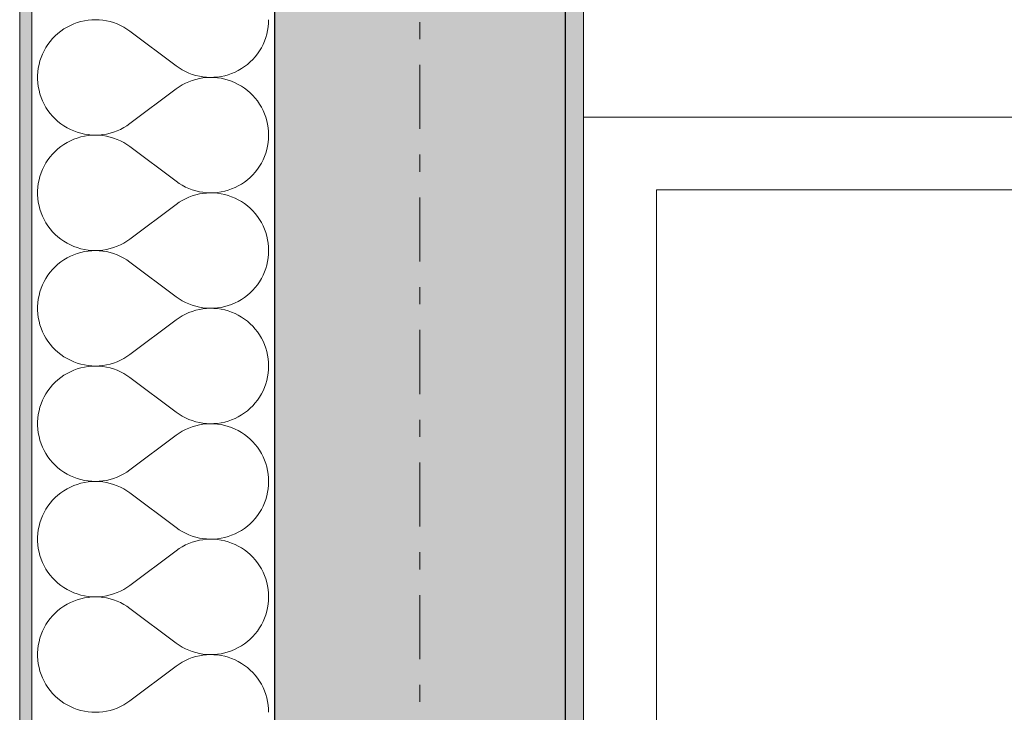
# Model space of a CAD drawing. Extents: x 100 to 2982, y 37 to 2050.
# Tile 12 of 135: x 620 to 701, y 765 to 822. Entities that reach past the tile are written whole.
import ezdxf
from ezdxf.xclip import XClip

# ---------------------------------------------------------------- set-up
doc = ezdxf.new("R2010")
doc.units = 0
doc.header["$MEASUREMENT"] = 0
doc.header["$XCLIPFRAME"] = 0
doc.linetypes.add('Przerywana podwójnie', pattern=[54.680554, 26.458333, -10.583333, 7.055556, -10.583333])
for name, color, linetype in [('320-W Umeblowanie', 7, 'Continuous'), ('410-K Osie', 7, 'Continuous'), ('420-K Ściany', 7, 'Continuous'), ('820-G Rysunki Obrazki', 7, 'Continuous')]:
    doc.layers.add(name, color=color, linetype=linetype)
pattern_1 = [(0, (-18316.349, -206.5255), (0, 8.660254), [0, -5]), (0, (-18313.849, -202.195), (0, 8.660254), [0, -5])]

# ---------------------------------------------------------------- blocks, each defined once
blk = doc.blocks.new('*X17')
at = {"layer": '420-K Ściany', "color": 174, "linetype": 'Continuous', "lineweight": 5, "ltscale": 0.2}
for p, q in [((624.259, 821.7), (623.979, 821.577)), ((624.546, 821.805), (624.259, 821.7)), ((624.839, 821.892), (624.546, 821.805)), ((625.137, 821.959), (624.839, 821.892)), ((625.438, 822.008), (625.137, 821.959)), ((625.743, 822.037), (625.438, 822.008)), ((626.048, 822.046), (625.743, 822.037)), ((626.353, 822.036), (626.048, 822.046)), ((626.658, 822.006), (626.353, 822.036)), ((626.959, 821.956), (626.658, 822.006)), ((627.257, 821.888), (626.959, 821.956)), ((627.55, 821.8), (627.257, 821.888)), ((627.836, 821.694), (627.55, 821.8)), ((628.115, 821.57), (627.836, 821.694)), ((640.288, 821.445), (640.316, 821.745)), ((640.316, 821.745), (640.326, 822.046)), ((622.957, 820.913), (622.73, 820.708)), ((623.196, 821.103), (622.957, 820.913)), ((623.446, 821.278), (623.196, 821.103)), ((623.708, 821.436), (623.446, 821.278)), ((623.979, 821.577), (623.708, 821.436)), ((628.386, 821.428), (628.115, 821.57)), ((628.647, 821.269), (628.386, 821.428)), ((628.897, 821.094), (628.647, 821.269)), ((628.897, 821.094), (632.707, 818.236)), ((640.089, 820.565), (640.174, 820.854)), ((640.174, 820.854), (640.24, 821.148)), ((640.24, 821.148), (640.288, 821.445)), ((622.136, 820.011), (621.969, 819.755)), ((622.319, 820.256), (622.136, 820.011)), ((622.517, 820.488), (622.319, 820.256)), ((622.73, 820.708), (622.517, 820.488)), ((639.729, 819.737), (639.866, 820.005)), ((639.866, 820.005), (639.987, 820.281)), ((639.987, 820.281), (640.089, 820.565)), ((621.687, 819.213), (621.572, 818.93)), ((621.819, 819.489), (621.687, 819.213)), ((621.969, 819.755), (621.819, 819.489)), ((639.218, 818.993), (639.404, 819.23)), ((639.404, 819.23), (639.574, 819.479)), ((639.574, 819.479), (639.729, 819.737)), ((621.475, 818.64), (621.398, 818.345)), ((621.572, 818.93), (621.475, 818.64)), ((638.577, 818.358), (638.804, 818.556)), ((638.804, 818.556), (639.018, 818.768)), ((639.018, 818.768), (639.218, 818.993)), ((621.3, 817.742), (621.281, 817.437)), ((621.339, 818.045), (621.3, 817.742)), ((621.398, 818.345), (621.339, 818.045)), ((632.707, 818.236), (632.953, 818.063)), ((632.953, 818.063), (633.21, 817.906)), ((633.21, 817.906), (633.477, 817.766)), ((633.477, 817.766), (633.752, 817.642)), ((633.752, 817.642), (634.034, 817.537)), ((636.996, 817.504), (637.28, 817.604)), ((637.28, 817.604), (637.558, 817.722)), ((637.558, 817.722), (637.827, 817.856)), ((637.827, 817.856), (638.087, 818.008)), ((638.087, 818.008), (638.338, 818.175)), ((638.338, 818.175), (638.577, 818.358)), ((621.281, 817.437), (621.281, 817.131)), ((621.281, 817.131), (621.3, 816.826)), ((621.3, 816.826), (621.339, 816.523)), ((633.477, 816.802), (633.21, 816.662)), ((633.752, 816.926), (633.477, 816.802)), ((634.034, 817.031), (633.752, 816.926)), ((634.034, 817.537), (634.322, 817.449)), ((634.322, 817.119), (634.034, 817.031)), ((634.322, 817.449), (634.615, 817.38)), ((634.615, 817.188), (634.322, 817.119)), ((634.615, 817.38), (634.912, 817.329)), ((634.912, 817.239), (634.615, 817.188)), ((634.912, 817.329), (635.211, 817.297)), ((635.211, 817.271), (634.912, 817.239)), ((635.211, 817.297), (635.512, 817.284)), ((635.512, 817.284), (635.211, 817.271)), ((635.512, 817.284), (635.813, 817.291)), ((635.813, 817.277), (635.512, 817.284)), ((635.813, 817.291), (636.114, 817.316)), ((636.114, 817.252), (635.813, 817.277)), ((636.114, 817.316), (636.411, 817.36)), ((636.411, 817.208), (636.114, 817.252)), ((636.411, 817.36), (636.706, 817.423)), ((636.706, 817.145), (636.411, 817.208)), ((636.706, 817.423), (636.996, 817.504)), ((636.996, 817.064), (636.706, 817.145)), ((637.28, 816.964), (636.996, 817.064)), ((637.558, 816.847), (637.28, 816.964)), ((637.827, 816.712), (637.558, 816.847)), ((621.339, 816.523), (621.398, 816.223)), ((621.398, 816.223), (621.475, 815.928)), ((628.897, 813.474), (632.707, 816.332)), ((632.953, 816.505), (632.707, 816.332)), ((633.21, 816.662), (632.953, 816.505)), ((638.087, 816.56), (637.827, 816.712)), ((638.338, 816.393), (638.087, 816.56)), ((638.577, 816.21), (638.338, 816.393)), ((638.804, 816.012), (638.577, 816.21)), ((639.018, 815.8), (638.804, 816.012)), ((621.475, 815.928), (621.572, 815.638)), ((621.572, 815.638), (621.687, 815.355)), ((621.687, 815.355), (621.819, 815.079)), ((639.218, 815.575), (639.018, 815.8)), ((639.404, 815.338), (639.218, 815.575)), ((639.574, 815.089), (639.404, 815.338)), ((621.819, 815.079), (621.969, 814.813)), ((621.969, 814.813), (622.136, 814.557)), ((622.136, 814.557), (622.319, 814.312)), ((622.319, 814.312), (622.517, 814.08)), ((639.729, 814.831), (639.574, 815.089)), ((639.866, 814.563), (639.729, 814.831)), ((639.987, 814.287), (639.866, 814.563)), ((622.517, 814.08), (622.73, 813.86)), ((622.73, 813.86), (622.957, 813.655)), ((622.957, 813.655), (623.196, 813.465)), ((640.089, 814.003), (639.987, 814.287)), ((640.174, 813.714), (640.089, 814.003)), ((640.24, 813.42), (640.174, 813.714)), ((623.196, 813.465), (623.446, 813.29)), ((623.446, 813.29), (623.708, 813.132)), ((623.708, 813.132), (623.979, 812.991)), ((623.979, 812.991), (624.259, 812.868)), ((624.259, 812.868), (624.546, 812.763)), ((624.546, 812.763), (624.839, 812.676)), ((627.257, 812.68), (627.55, 812.768)), ((627.55, 812.768), (627.836, 812.874)), ((627.836, 812.874), (628.115, 812.998)), ((628.115, 812.998), (628.386, 813.14)), ((628.386, 813.14), (628.647, 813.299)), ((628.647, 813.299), (628.897, 813.474)), ((640.288, 813.123), (640.24, 813.42)), ((640.316, 812.823), (640.288, 813.123)), ((640.326, 812.522), (640.316, 812.823)), ((623.708, 811.912), (623.446, 811.754)), ((623.979, 812.053), (623.708, 811.912)), ((624.259, 812.176), (623.979, 812.053)), ((624.546, 812.282), (624.259, 812.176)), ((624.839, 812.368), (624.546, 812.282)), ((624.839, 812.676), (625.137, 812.609)), ((625.137, 812.436), (624.839, 812.368)), ((625.137, 812.609), (625.438, 812.56)), ((625.438, 812.484), (625.137, 812.436)), ((625.438, 812.56), (625.743, 812.531)), ((625.743, 812.513), (625.438, 812.484)), ((625.743, 812.531), (626.048, 812.522)), ((626.048, 812.522), (625.743, 812.513)), ((626.048, 812.522), (626.353, 812.532)), ((626.353, 812.512), (626.048, 812.522)), ((626.353, 812.532), (626.658, 812.562)), ((626.658, 812.482), (626.353, 812.512)), ((626.658, 812.562), (626.959, 812.612)), ((626.959, 812.433), (626.658, 812.482)), ((626.959, 812.612), (627.257, 812.68)), ((627.257, 812.364), (626.959, 812.433)), ((627.55, 812.276), (627.257, 812.364)), ((627.836, 812.17), (627.55, 812.276)), ((628.115, 812.046), (627.836, 812.17)), ((628.386, 811.904), (628.115, 812.046)), ((628.647, 811.745), (628.386, 811.904)), ((640.24, 811.624), (640.288, 811.921)), ((640.288, 811.921), (640.316, 812.221)), ((640.316, 812.221), (640.326, 812.522)), ((622.73, 811.184), (622.517, 810.964)), ((622.957, 811.389), (622.73, 811.184)), ((623.196, 811.579), (622.957, 811.389)), ((623.446, 811.754), (623.196, 811.579)), ((628.897, 811.57), (628.647, 811.745)), ((628.897, 811.57), (632.707, 808.713)), ((640.089, 811.041), (640.174, 811.33)), ((640.174, 811.33), (640.24, 811.624)), ((622.136, 810.487), (621.969, 810.231)), ((622.319, 810.732), (622.136, 810.487)), ((622.517, 810.964), (622.319, 810.732)), ((639.729, 810.214), (639.866, 810.482)), ((639.866, 810.482), (639.987, 810.758)), ((639.987, 810.758), (640.089, 811.041)), ((621.687, 809.69), (621.572, 809.406)), ((621.819, 809.965), (621.687, 809.69)), ((621.969, 810.231), (621.819, 809.965)), ((639.018, 809.244), (639.218, 809.469)), ((639.218, 809.469), (639.404, 809.706)), ((639.404, 809.706), (639.574, 809.955)), ((639.574, 809.955), (639.729, 810.214)), ((621.398, 808.821), (621.339, 808.521)), ((621.475, 809.117), (621.398, 808.821)), ((621.572, 809.406), (621.475, 809.117)), ((632.707, 808.713), (632.953, 808.54)), ((638.087, 808.484), (638.338, 808.652)), ((638.338, 808.652), (638.577, 808.835)), ((638.577, 808.835), (638.804, 809.033)), ((638.804, 809.033), (639.018, 809.244)), ((621.3, 808.218), (621.281, 807.913)), ((621.281, 807.913), (621.281, 807.607)), ((621.339, 808.521), (621.3, 808.218)), ((632.953, 808.54), (633.21, 808.382)), ((633.21, 808.382), (633.477, 808.242)), ((633.477, 808.242), (633.752, 808.119)), ((633.752, 808.119), (634.034, 808.013)), ((634.034, 808.013), (634.322, 807.925)), ((634.322, 807.925), (634.615, 807.856)), ((634.615, 807.856), (634.912, 807.805)), ((636.114, 807.792), (636.411, 807.836)), ((636.411, 807.836), (636.706, 807.899)), ((636.706, 807.899), (636.996, 807.981)), ((636.996, 807.981), (637.28, 808.08)), ((637.28, 808.08), (637.558, 808.198)), ((637.558, 808.198), (637.827, 808.332)), ((637.827, 808.332), (638.087, 808.484)), ((621.281, 807.607), (621.3, 807.302)), ((621.3, 807.302), (621.339, 806.999)), ((633.21, 807.138), (632.953, 806.981)), ((633.477, 807.278), (633.21, 807.138)), ((633.752, 807.402), (633.477, 807.278)), ((634.034, 807.508), (633.752, 807.402)), ((634.322, 807.595), (634.034, 807.508)), ((634.615, 807.665), (634.322, 807.595)), ((634.912, 807.715), (634.615, 807.665)), ((634.912, 807.805), (635.211, 807.773)), ((635.211, 807.747), (634.912, 807.715)), ((635.211, 807.773), (635.512, 807.76)), ((635.512, 807.76), (635.211, 807.747)), ((635.512, 807.76), (635.813, 807.767)), ((635.813, 807.754), (635.512, 807.76)), ((635.813, 807.767), (636.114, 807.792)), ((636.114, 807.728), (635.813, 807.754)), ((636.411, 807.684), (636.114, 807.728)), ((636.706, 807.621), (636.411, 807.684)), ((636.996, 807.54), (636.706, 807.621)), ((637.28, 807.44), (636.996, 807.54)), ((637.558, 807.323), (637.28, 807.44)), ((637.827, 807.188), (637.558, 807.323)), ((638.087, 807.037), (637.827, 807.188)), ((638.338, 806.869), (638.087, 807.037)), ((621.339, 806.999), (621.398, 806.699)), ((621.398, 806.699), (621.475, 806.404)), ((621.475, 806.404), (621.572, 806.114)), ((628.897, 803.951), (632.707, 806.808)), ((632.953, 806.981), (632.707, 806.808)), ((638.577, 806.686), (638.338, 806.869)), ((638.804, 806.488), (638.577, 806.686)), ((639.018, 806.276), (638.804, 806.488)), ((639.218, 806.051), (639.018, 806.276)), ((621.572, 806.114), (621.687, 805.831)), ((621.687, 805.831), (621.819, 805.555)), ((621.819, 805.555), (621.969, 805.289)), ((639.404, 805.814), (639.218, 806.051)), ((639.574, 805.566), (639.404, 805.814)), ((639.729, 805.307), (639.574, 805.566)), ((621.969, 805.289), (622.136, 805.033)), ((622.136, 805.033), (622.319, 804.789)), ((622.319, 804.789), (622.517, 804.556)), ((639.866, 805.039), (639.729, 805.307)), ((639.987, 804.763), (639.866, 805.039)), ((640.089, 804.48), (639.987, 804.763)), ((622.517, 804.556), (622.73, 804.337)), ((622.73, 804.337), (622.957, 804.131)), ((622.957, 804.131), (623.196, 803.941)), ((623.196, 803.941), (623.446, 803.767)), ((623.446, 803.767), (623.708, 803.608)), ((628.386, 803.616), (628.647, 803.775)), ((628.647, 803.775), (628.897, 803.951)), ((640.174, 804.191), (640.089, 804.48)), ((640.24, 803.897), (640.174, 804.191)), ((640.288, 803.599), (640.24, 803.897)), ((623.708, 803.608), (623.979, 803.467)), ((623.979, 803.467), (624.259, 803.344)), ((624.259, 803.344), (624.546, 803.239)), ((624.546, 803.239), (624.839, 803.152)), ((624.839, 803.152), (625.137, 803.085)), ((625.137, 803.085), (625.438, 803.036)), ((625.438, 802.96), (625.137, 802.912)), ((625.438, 803.036), (625.743, 803.008)), ((625.743, 802.989), (625.438, 802.96)), ((625.743, 803.008), (626.048, 802.998)), ((626.048, 802.998), (625.743, 802.989)), ((626.048, 802.998), (626.353, 803.009)), ((626.353, 802.988), (626.048, 802.998)), ((626.353, 803.009), (626.658, 803.039)), ((626.658, 802.958), (626.353, 802.988)), ((626.658, 803.039), (626.959, 803.088)), ((626.959, 802.909), (626.658, 802.958)), ((626.959, 803.088), (627.257, 803.156)), ((627.257, 803.156), (627.55, 803.244)), ((627.55, 803.244), (627.836, 803.35)), ((627.836, 803.35), (628.115, 803.474)), ((628.115, 803.474), (628.386, 803.616)), ((640.316, 803.299), (640.288, 803.599)), ((640.326, 802.998), (640.316, 803.299)), ((640.316, 802.697), (640.326, 802.998)), ((623.446, 802.23), (623.196, 802.055)), ((623.708, 802.388), (623.446, 802.23)), ((623.979, 802.529), (623.708, 802.388)), ((624.259, 802.653), (623.979, 802.529)), ((624.546, 802.758), (624.259, 802.653)), ((624.839, 802.844), (624.546, 802.758)), ((625.137, 802.912), (624.839, 802.844)), ((627.257, 802.84), (626.959, 802.909)), ((627.55, 802.753), (627.257, 802.84)), ((627.836, 802.647), (627.55, 802.753)), ((628.115, 802.522), (627.836, 802.647)), ((628.386, 802.38), (628.115, 802.522)), ((628.647, 802.221), (628.386, 802.38)), ((628.897, 802.046), (628.647, 802.221)), ((640.24, 802.1), (640.288, 802.397)), ((640.288, 802.397), (640.316, 802.697)), ((622.517, 801.441), (622.319, 801.208)), ((622.73, 801.66), (622.517, 801.441)), ((622.957, 801.865), (622.73, 801.66)), ((623.196, 802.055), (622.957, 801.865)), ((628.897, 802.046), (632.707, 799.189)), ((639.987, 801.234), (640.089, 801.517)), ((640.089, 801.517), (640.174, 801.806)), ((640.174, 801.806), (640.24, 802.1)), ((621.969, 800.707), (621.819, 800.441)), ((622.136, 800.963), (621.969, 800.707)), ((622.319, 801.208), (622.136, 800.963)), ((639.574, 800.431), (639.729, 800.69)), ((639.729, 800.69), (639.866, 800.958)), ((639.866, 800.958), (639.987, 801.234)), ((621.572, 799.883), (621.475, 799.593)), ((621.687, 800.166), (621.572, 799.883)), ((621.819, 800.441), (621.687, 800.166)), ((638.804, 799.509), (639.018, 799.721)), ((639.018, 799.721), (639.218, 799.945)), ((639.218, 799.945), (639.404, 800.183)), ((639.404, 800.183), (639.574, 800.431)), ((621.339, 798.997), (621.3, 798.694)), ((621.398, 799.297), (621.339, 798.997)), ((621.475, 799.593), (621.398, 799.297)), ((632.707, 799.189), (632.953, 799.016)), ((632.953, 799.016), (633.21, 798.859)), ((637.827, 798.809), (638.087, 798.96)), ((638.087, 798.96), (638.338, 799.128)), ((638.338, 799.128), (638.577, 799.311)), ((638.577, 799.311), (638.804, 799.509)), ((621.3, 798.694), (621.281, 798.389)), ((621.281, 798.389), (621.281, 798.084)), ((621.281, 798.084), (621.3, 797.779)), ((633.21, 798.859), (633.477, 798.718)), ((633.477, 798.718), (633.752, 798.595)), ((633.752, 798.595), (634.034, 798.489)), ((634.034, 798.489), (634.322, 798.401)), ((634.322, 798.401), (634.615, 798.332)), ((634.615, 798.141), (634.322, 798.072)), ((634.615, 798.332), (634.912, 798.281)), ((634.912, 798.192), (634.615, 798.141)), ((634.912, 798.281), (635.211, 798.249)), ((635.211, 798.223), (634.912, 798.192)), ((635.211, 798.249), (635.512, 798.237)), ((635.512, 798.236), (635.211, 798.223)), ((635.512, 798.237), (635.813, 798.243)), ((635.813, 798.23), (635.512, 798.236)), ((635.813, 798.243), (636.114, 798.268)), ((636.114, 798.205), (635.813, 798.23)), ((636.114, 798.268), (636.411, 798.312)), ((636.411, 798.16), (636.114, 798.205)), ((636.411, 798.312), (636.706, 798.375)), ((636.706, 798.097), (636.411, 798.16)), ((636.706, 798.375), (636.996, 798.457)), ((636.996, 798.016), (636.706, 798.097)), ((636.996, 798.457), (637.28, 798.557)), ((637.28, 798.557), (637.558, 798.674)), ((637.558, 798.674), (637.827, 798.809)), ((621.3, 797.779), (621.339, 797.476)), ((621.339, 797.476), (621.398, 797.176)), ((628.897, 794.427), (632.707, 797.284)), ((632.953, 797.457), (632.707, 797.284)), ((633.21, 797.614), (632.953, 797.457)), ((633.477, 797.755), (633.21, 797.614)), ((633.752, 797.878), (633.477, 797.755)), ((634.034, 797.984), (633.752, 797.878)), ((634.322, 798.072), (634.034, 797.984)), ((637.28, 797.916), (636.996, 798.016)), ((637.558, 797.799), (637.28, 797.916)), ((637.827, 797.664), (637.558, 797.799)), ((638.087, 797.513), (637.827, 797.664)), ((638.338, 797.345), (638.087, 797.513)), ((638.577, 797.162), (638.338, 797.345)), ((621.398, 797.176), (621.475, 796.88)), ((621.475, 796.88), (621.572, 796.59)), ((621.572, 796.59), (621.687, 796.307)), ((638.804, 796.964), (638.577, 797.162)), ((639.018, 796.752), (638.804, 796.964)), ((639.218, 796.527), (639.018, 796.752)), ((639.404, 796.29), (639.218, 796.527)), ((621.687, 796.307), (621.819, 796.032)), ((621.819, 796.032), (621.969, 795.766)), ((621.969, 795.766), (622.136, 795.51)), ((639.574, 796.042), (639.404, 796.29)), ((639.729, 795.783), (639.574, 796.042)), ((639.866, 795.515), (639.729, 795.783)), ((622.136, 795.51), (622.319, 795.265)), ((622.319, 795.265), (622.517, 795.032)), ((622.517, 795.032), (622.73, 794.813)), ((639.987, 795.239), (639.866, 795.515)), ((640.089, 794.956), (639.987, 795.239)), ((640.174, 794.667), (640.089, 794.956)), ((622.73, 794.813), (622.957, 794.608)), ((622.957, 794.608), (623.196, 794.417)), ((623.196, 794.417), (623.446, 794.243)), ((623.446, 794.243), (623.708, 794.085)), ((623.708, 794.085), (623.979, 793.944)), ((628.115, 793.951), (628.386, 794.092)), ((628.386, 794.092), (628.647, 794.251)), ((628.647, 794.251), (628.897, 794.427)), ((640.24, 794.373), (640.174, 794.667)), ((640.288, 794.075), (640.24, 794.373)), ((640.316, 793.776), (640.288, 794.075)), ((623.979, 793.944), (624.259, 793.82)), ((624.259, 793.82), (624.546, 793.715)), ((624.546, 793.234), (624.259, 793.129)), ((624.546, 793.715), (624.839, 793.629)), ((624.839, 793.32), (624.546, 793.234)), ((624.839, 793.629), (625.137, 793.561)), ((625.137, 793.388), (624.839, 793.32)), ((625.137, 793.561), (625.438, 793.513)), ((625.438, 793.436), (625.137, 793.388)), ((625.438, 793.513), (625.743, 793.484)), ((625.743, 793.465), (625.438, 793.436)), ((625.743, 793.484), (626.048, 793.474)), ((626.048, 793.474), (625.743, 793.465)), ((626.048, 793.474), (626.353, 793.485)), ((626.353, 793.464), (626.048, 793.474)), ((626.353, 793.485), (626.658, 793.515)), ((626.658, 793.434), (626.353, 793.464)), ((626.658, 793.515), (626.959, 793.564)), ((626.959, 793.385), (626.658, 793.434)), ((626.959, 793.564), (627.257, 793.633)), ((627.257, 793.316), (626.959, 793.385)), ((627.257, 793.633), (627.55, 793.72)), ((627.55, 793.229), (627.257, 793.316)), ((627.55, 793.72), (627.836, 793.826)), ((627.836, 793.123), (627.55, 793.229)), ((627.836, 793.826), (628.115, 793.951)), ((640.326, 793.474), (640.316, 793.776)), ((640.316, 793.173), (640.326, 793.474)), ((623.196, 792.532), (622.957, 792.341)), ((623.446, 792.706), (623.196, 792.532)), ((623.708, 792.864), (623.446, 792.706)), ((623.979, 793.005), (623.708, 792.864)), ((624.259, 793.129), (623.979, 793.005)), ((628.115, 792.998), (627.836, 793.123)), ((628.386, 792.857), (628.115, 792.998)), ((628.647, 792.698), (628.386, 792.857)), ((628.897, 792.522), (628.647, 792.698)), ((628.897, 792.522), (632.707, 789.665)), ((640.174, 792.282), (640.24, 792.576)), ((640.24, 792.576), (640.288, 792.874)), ((640.288, 792.874), (640.316, 793.173)), ((622.319, 791.684), (622.136, 791.439)), ((622.517, 791.917), (622.319, 791.684)), ((622.73, 792.136), (622.517, 791.917)), ((622.957, 792.341), (622.73, 792.136)), ((639.866, 791.434), (639.987, 791.71)), ((639.987, 791.71), (640.089, 791.993)), ((640.089, 791.993), (640.174, 792.282)), ((621.819, 790.917), (621.687, 790.642)), ((621.969, 791.183), (621.819, 790.917)), ((622.136, 791.439), (621.969, 791.183)), ((639.404, 790.659), (639.574, 790.907)), ((639.574, 790.907), (639.729, 791.166)), ((639.729, 791.166), (639.866, 791.434)), ((621.475, 790.069), (621.398, 789.773)), ((621.572, 790.359), (621.475, 790.069)), ((621.687, 790.642), (621.572, 790.359)), ((638.577, 789.787), (638.804, 789.985)), ((638.804, 789.985), (639.018, 790.197)), ((639.018, 790.197), (639.218, 790.422)), ((639.218, 790.422), (639.404, 790.659)), ((621.3, 789.17), (621.281, 788.865)), ((621.339, 789.473), (621.3, 789.17)), ((621.398, 789.773), (621.339, 789.473)), ((632.707, 789.665), (632.953, 789.492)), ((632.953, 789.492), (633.21, 789.335)), ((633.21, 789.335), (633.477, 789.194)), ((633.477, 789.194), (633.752, 789.071)), ((637.28, 789.033), (637.558, 789.15)), ((637.558, 789.15), (637.827, 789.285)), ((637.827, 789.285), (638.087, 789.436)), ((638.087, 789.436), (638.338, 789.604)), ((638.338, 789.604), (638.577, 789.787)), ((621.281, 788.865), (621.281, 788.56)), ((621.281, 788.56), (621.3, 788.255)), ((633.752, 788.354), (633.477, 788.231)), ((633.752, 789.071), (634.034, 788.965)), ((634.034, 788.46), (633.752, 788.354)), ((634.034, 788.965), (634.322, 788.877)), ((634.322, 788.548), (634.034, 788.46)), ((634.322, 788.877), (634.615, 788.808)), ((634.615, 788.617), (634.322, 788.548)), ((634.615, 788.808), (634.912, 788.757)), ((634.912, 788.668), (634.615, 788.617)), ((634.912, 788.757), (635.211, 788.726)), ((635.211, 788.7), (634.912, 788.668)), ((635.211, 788.726), (635.512, 788.713)), ((635.512, 788.712), (635.211, 788.7)), ((635.512, 788.713), (635.813, 788.719)), ((635.813, 788.706), (635.512, 788.712)), ((635.813, 788.719), (636.114, 788.744)), ((636.114, 788.681), (635.813, 788.706)), ((636.114, 788.744), (636.411, 788.789)), ((636.411, 788.637), (636.114, 788.681)), ((636.411, 788.789), (636.706, 788.852)), ((636.706, 788.574), (636.411, 788.637)), ((636.706, 788.852), (636.996, 788.933)), ((636.996, 788.492), (636.706, 788.574)), ((636.996, 788.933), (637.28, 789.033)), ((637.28, 788.392), (636.996, 788.492)), ((637.558, 788.275), (637.28, 788.392)), ((621.3, 788.255), (621.339, 787.952)), ((621.339, 787.952), (621.398, 787.652)), ((621.398, 787.652), (621.475, 787.356)), ((628.897, 784.903), (632.707, 787.76)), ((632.953, 787.933), (632.707, 787.76)), ((633.21, 788.09), (632.953, 787.933)), ((633.477, 788.231), (633.21, 788.09)), ((637.827, 788.14), (637.558, 788.275)), ((638.087, 787.989), (637.827, 788.14)), ((638.338, 787.821), (638.087, 787.989)), ((638.577, 787.638), (638.338, 787.821)), ((638.804, 787.44), (638.577, 787.638)), ((621.475, 787.356), (621.572, 787.066)), ((621.572, 787.066), (621.687, 786.783)), ((621.687, 786.783), (621.819, 786.508)), ((639.018, 787.228), (638.804, 787.44)), ((639.218, 787.004), (639.018, 787.228)), ((639.404, 786.766), (639.218, 787.004)), ((639.574, 786.518), (639.404, 786.766)), ((621.819, 786.508), (621.969, 786.242)), ((621.969, 786.242), (622.136, 785.986)), ((622.136, 785.986), (622.319, 785.741)), ((639.729, 786.259), (639.574, 786.518)), ((639.866, 785.991), (639.729, 786.259)), ((639.987, 785.715), (639.866, 785.991)), ((622.319, 785.741), (622.517, 785.508)), ((622.517, 785.508), (622.73, 785.289)), ((622.73, 785.289), (622.957, 785.084)), ((622.957, 785.084), (623.196, 784.894)), ((640.089, 785.432), (639.987, 785.715)), ((640.174, 785.143), (640.089, 785.432)), ((640.24, 784.849), (640.174, 785.143)), ((623.196, 784.894), (623.446, 784.719)), ((623.446, 784.719), (623.708, 784.561)), ((623.708, 784.561), (623.979, 784.42)), ((623.979, 784.42), (624.259, 784.296)), ((624.259, 784.296), (624.546, 784.191)), ((627.55, 784.196), (627.836, 784.302)), ((627.836, 784.302), (628.115, 784.427)), ((628.115, 784.427), (628.386, 784.569)), ((628.386, 784.569), (628.647, 784.728)), ((628.647, 784.728), (628.897, 784.903)), ((640.288, 784.552), (640.24, 784.849)), ((640.316, 784.252), (640.288, 784.552)), ((623.979, 783.482), (623.708, 783.341)), ((624.259, 783.605), (623.979, 783.482)), ((624.546, 783.71), (624.259, 783.605)), ((624.546, 784.191), (624.839, 784.105)), ((624.839, 783.797), (624.546, 783.71)), ((624.839, 784.105), (625.137, 784.037)), ((625.137, 783.864), (624.839, 783.797)), ((625.137, 784.037), (625.438, 783.989)), ((625.438, 783.913), (625.137, 783.864)), ((625.438, 783.989), (625.743, 783.96)), ((625.743, 783.941), (625.438, 783.913)), ((625.743, 783.96), (626.048, 783.951)), ((626.048, 783.951), (625.743, 783.941)), ((626.048, 783.951), (626.353, 783.961)), ((626.353, 783.94), (626.048, 783.951)), ((626.353, 783.961), (626.658, 783.991)), ((626.658, 783.91), (626.353, 783.94)), ((626.658, 783.991), (626.959, 784.04)), ((626.959, 783.861), (626.658, 783.91)), ((626.959, 784.04), (627.257, 784.109)), ((627.257, 783.793), (626.959, 783.861)), ((627.257, 784.109), (627.55, 784.196)), ((627.55, 783.705), (627.257, 783.793)), ((627.836, 783.599), (627.55, 783.705)), ((628.115, 783.475), (627.836, 783.599)), ((628.386, 783.333), (628.115, 783.475)), ((640.288, 783.35), (640.316, 783.65)), ((640.326, 783.951), (640.316, 784.252)), ((640.316, 783.65), (640.326, 783.951)), ((622.957, 782.818), (622.73, 782.612)), ((623.196, 783.008), (622.957, 782.818)), ((623.446, 783.182), (623.196, 783.008)), ((623.708, 783.341), (623.446, 783.182)), ((628.647, 783.174), (628.386, 783.333)), ((628.897, 782.998), (628.647, 783.174)), ((628.897, 782.998), (632.707, 780.141)), ((640.089, 782.469), (640.174, 782.758)), ((640.174, 782.758), (640.24, 783.052)), ((640.24, 783.052), (640.288, 783.35)), ((622.136, 781.916), (621.969, 781.66)), ((622.319, 782.16), (622.136, 781.916)), ((622.517, 782.393), (622.319, 782.16)), ((622.73, 782.612), (622.517, 782.393)), ((639.729, 781.642), (639.866, 781.91)), ((639.866, 781.91), (639.987, 782.186)), ((639.987, 782.186), (640.089, 782.469)), ((621.687, 781.118), (621.572, 780.835)), ((621.819, 781.394), (621.687, 781.118)), ((621.969, 781.66), (621.819, 781.394)), ((639.218, 780.898), (639.404, 781.135)), ((639.404, 781.135), (639.574, 781.383)), ((639.574, 781.383), (639.729, 781.642)), ((621.398, 780.25), (621.339, 779.95)), ((621.475, 780.545), (621.398, 780.25)), ((621.572, 780.835), (621.475, 780.545)), ((638.338, 780.08), (638.577, 780.263)), ((638.577, 780.263), (638.804, 780.461)), ((638.804, 780.461), (639.018, 780.673)), ((639.018, 780.673), (639.218, 780.898)), ((621.3, 779.647), (621.281, 779.342)), ((621.339, 779.95), (621.3, 779.647)), ((632.707, 780.141), (632.953, 779.968)), ((632.953, 779.968), (633.21, 779.811)), ((633.21, 779.811), (633.477, 779.671)), ((633.477, 779.671), (633.752, 779.547)), ((633.752, 779.547), (634.034, 779.441)), ((634.034, 779.441), (634.322, 779.354)), ((636.706, 779.328), (636.996, 779.409)), ((636.996, 779.409), (637.28, 779.509)), ((637.28, 779.509), (637.558, 779.626)), ((637.558, 779.626), (637.827, 779.761)), ((637.827, 779.761), (638.087, 779.912)), ((638.087, 779.912), (638.338, 780.08)), ((621.281, 779.342), (621.281, 779.036)), ((621.281, 779.036), (621.3, 778.731)), ((621.3, 778.731), (621.339, 778.428)), ((633.477, 778.707), (633.21, 778.567)), ((633.752, 778.83), (633.477, 778.707)), ((634.034, 778.936), (633.752, 778.83)), ((634.322, 779.024), (634.034, 778.936)), ((634.322, 779.354), (634.615, 779.284)), ((634.615, 779.093), (634.322, 779.024)), ((634.615, 779.284), (634.912, 779.234)), ((634.912, 779.144), (634.615, 779.093)), ((634.912, 779.234), (635.211, 779.202)), ((635.211, 779.176), (634.912, 779.144)), ((635.211, 779.202), (635.512, 779.189)), ((635.512, 779.189), (635.211, 779.176)), ((635.512, 779.189), (635.813, 779.195)), ((635.813, 779.182), (635.512, 779.189)), ((635.813, 779.195), (636.114, 779.221)), ((636.114, 779.157), (635.813, 779.182)), ((636.114, 779.221), (636.411, 779.265)), ((636.411, 779.113), (636.114, 779.157)), ((636.411, 779.265), (636.706, 779.328)), ((636.706, 779.05), (636.411, 779.113)), ((636.996, 778.968), (636.706, 779.05)), ((637.28, 778.869), (636.996, 778.968)), ((637.558, 778.751), (637.28, 778.869)), ((637.827, 778.617), (637.558, 778.751)), ((638.087, 778.465), (637.827, 778.617)), ((621.339, 778.428), (621.398, 778.128)), ((621.398, 778.128), (621.475, 777.832)), ((621.475, 777.832), (621.572, 777.543)), ((628.897, 775.379), (632.707, 778.236)), ((632.953, 778.409), (632.707, 778.236)), ((633.21, 778.567), (632.953, 778.409)), ((638.338, 778.297), (638.087, 778.465)), ((638.577, 778.114), (638.338, 778.297)), ((638.804, 777.916), (638.577, 778.114)), ((639.018, 777.705), (638.804, 777.916)), ((621.572, 777.543), (621.687, 777.259)), ((621.687, 777.259), (621.819, 776.984)), ((621.819, 776.984), (621.969, 776.718)), ((639.218, 777.48), (639.018, 777.705)), ((639.404, 777.243), (639.218, 777.48)), ((639.574, 776.994), (639.404, 777.243)), ((639.729, 776.735), (639.574, 776.994)), ((621.969, 776.718), (622.136, 776.462)), ((622.136, 776.462), (622.319, 776.217)), ((622.319, 776.217), (622.517, 775.985)), ((639.866, 776.467), (639.729, 776.735)), ((639.987, 776.191), (639.866, 776.467)), ((640.089, 775.908), (639.987, 776.191)), ((622.517, 775.985), (622.73, 775.765)), ((622.73, 775.765), (622.957, 775.56)), ((622.957, 775.56), (623.196, 775.37)), ((623.196, 775.37), (623.446, 775.195)), ((628.647, 775.204), (628.897, 775.379)), ((640.174, 775.619), (640.089, 775.908)), ((640.24, 775.325), (640.174, 775.619)), ((623.446, 775.195), (623.708, 775.037)), ((623.708, 775.037), (623.979, 774.896)), ((623.979, 774.896), (624.259, 774.773)), ((624.259, 774.773), (624.546, 774.667)), ((624.546, 774.667), (624.839, 774.581)), ((624.839, 774.581), (625.137, 774.513)), ((626.959, 774.516), (627.257, 774.585)), ((627.257, 774.585), (627.55, 774.673)), ((627.55, 774.673), (627.836, 774.779)), ((627.836, 774.779), (628.115, 774.903)), ((628.115, 774.903), (628.386, 775.045)), ((628.386, 775.045), (628.647, 775.204)), ((640.288, 775.028), (640.24, 775.325)), ((640.316, 774.728), (640.288, 775.028)), ((640.326, 774.427), (640.316, 774.728)), ((623.708, 773.817), (623.446, 773.659)), ((623.979, 773.958), (623.708, 773.817)), ((624.259, 774.081), (623.979, 773.958)), ((624.546, 774.186), (624.259, 774.081)), ((624.839, 774.273), (624.546, 774.186)), ((625.137, 774.34), (624.839, 774.273)), ((625.137, 774.513), (625.438, 774.465)), ((625.438, 774.389), (625.137, 774.34)), ((625.438, 774.465), (625.743, 774.436)), ((625.743, 774.418), (625.438, 774.389)), ((625.743, 774.436), (626.048, 774.427)), ((626.048, 774.427), (625.743, 774.418)), ((626.048, 774.427), (626.353, 774.437)), ((626.353, 774.417), (626.048, 774.427)), ((626.353, 774.437), (626.658, 774.467)), ((626.658, 774.387), (626.353, 774.417)), ((626.658, 774.467), (626.959, 774.516)), ((626.959, 774.337), (626.658, 774.387)), ((627.257, 774.269), (626.959, 774.337)), ((627.55, 774.181), (627.257, 774.269)), ((627.836, 774.075), (627.55, 774.181)), ((628.115, 773.951), (627.836, 774.075)), ((628.386, 773.809), (628.115, 773.951)), ((628.647, 773.65), (628.386, 773.809)), ((640.24, 773.529), (640.288, 773.826)), ((640.288, 773.826), (640.316, 774.126)), ((640.316, 774.126), (640.326, 774.427)), ((622.73, 773.089), (622.517, 772.869)), ((622.957, 773.294), (622.73, 773.089)), ((623.196, 773.484), (622.957, 773.294)), ((623.446, 773.659), (623.196, 773.484)), ((628.897, 773.474), (628.647, 773.65)), ((628.897, 773.474), (632.707, 770.617)), ((639.987, 772.662), (640.089, 772.946)), ((640.089, 772.946), (640.174, 773.235)), ((640.174, 773.235), (640.24, 773.529)), ((621.969, 772.136), (621.819, 771.87)), ((622.136, 772.392), (621.969, 772.136)), ((622.319, 772.637), (622.136, 772.392)), ((622.517, 772.869), (622.319, 772.637)), ((639.574, 771.86), (639.729, 772.118)), ((639.729, 772.118), (639.866, 772.386)), ((639.866, 772.386), (639.987, 772.662)), ((621.572, 771.311), (621.475, 771.021)), ((621.687, 771.594), (621.572, 771.311)), ((621.819, 771.87), (621.687, 771.594)), ((639.018, 771.149), (639.218, 771.374)), ((639.218, 771.374), (639.404, 771.611)), ((639.404, 771.611), (639.574, 771.86)), ((621.398, 770.726), (621.339, 770.426)), ((621.475, 771.021), (621.398, 770.726)), ((632.707, 770.617), (632.953, 770.444)), ((638.087, 770.389), (638.338, 770.556)), ((638.338, 770.556), (638.577, 770.739)), ((638.577, 770.739), (638.804, 770.937)), ((638.804, 770.937), (639.018, 771.149)), ((621.3, 770.123), (621.281, 769.818)), ((621.281, 769.818), (621.281, 769.512)), ((621.339, 770.426), (621.3, 770.123)), ((632.953, 770.444), (633.21, 770.287)), ((633.21, 770.287), (633.477, 770.147)), ((633.477, 770.147), (633.752, 770.023)), ((633.752, 770.023), (634.034, 769.918)), ((634.034, 769.918), (634.322, 769.83)), ((634.322, 769.83), (634.615, 769.761)), ((634.615, 769.761), (634.912, 769.71)), ((634.912, 769.71), (635.211, 769.678)), ((635.211, 769.678), (635.512, 769.665)), ((635.512, 769.665), (635.211, 769.652)), ((635.512, 769.665), (635.813, 769.672)), ((635.813, 769.658), (635.512, 769.665)), ((635.813, 769.672), (636.114, 769.697)), ((636.114, 769.633), (635.813, 769.658)), ((636.114, 769.697), (636.411, 769.741)), ((636.411, 769.741), (636.706, 769.804)), ((636.706, 769.804), (636.996, 769.885)), ((636.996, 769.885), (637.28, 769.985)), ((637.28, 769.985), (637.558, 770.102)), ((637.558, 770.102), (637.827, 770.237)), ((637.827, 770.237), (638.087, 770.389)), ((621.281, 769.512), (621.3, 769.207)), ((621.3, 769.207), (621.339, 768.904)), ((621.339, 768.904), (621.398, 768.604)), ((632.953, 768.886), (632.707, 768.713)), ((633.21, 769.043), (632.953, 768.886)), ((633.477, 769.183), (633.21, 769.043)), ((633.752, 769.307), (633.477, 769.183)), ((634.034, 769.412), (633.752, 769.307)), ((634.322, 769.5), (634.034, 769.412)), ((634.615, 769.569), (634.322, 769.5)), ((634.912, 769.62), (634.615, 769.569)), ((635.211, 769.652), (634.912, 769.62)), ((636.411, 769.589), (636.114, 769.633)), ((636.706, 769.526), (636.411, 769.589)), ((636.996, 769.445), (636.706, 769.526)), ((637.28, 769.345), (636.996, 769.445)), ((637.558, 769.227), (637.28, 769.345)), ((637.827, 769.093), (637.558, 769.227)), ((638.087, 768.941), (637.827, 769.093)), ((638.338, 768.774), (638.087, 768.941)), ((621.398, 768.604), (621.475, 768.309)), ((621.475, 768.309), (621.572, 768.019)), ((628.897, 765.855), (632.707, 768.713)), ((638.577, 768.591), (638.338, 768.774)), ((638.804, 768.393), (638.577, 768.591)), ((639.018, 768.181), (638.804, 768.393)), ((639.218, 767.956), (639.018, 768.181)), ((621.572, 768.019), (621.687, 767.735)), ((621.687, 767.735), (621.819, 767.46)), ((621.819, 767.46), (621.969, 767.194)), ((639.404, 767.719), (639.218, 767.956)), ((639.574, 767.47), (639.404, 767.719)), ((639.729, 767.212), (639.574, 767.47)), ((621.969, 767.194), (622.136, 766.938)), ((622.136, 766.938), (622.319, 766.693)), ((622.319, 766.693), (622.517, 766.461)), ((622.517, 766.461), (622.73, 766.241)), ((639.866, 766.944), (639.729, 767.212)), ((639.987, 766.668), (639.866, 766.944)), ((640.089, 766.384), (639.987, 766.668)), ((622.73, 766.241), (622.957, 766.036)), ((622.957, 766.036), (623.196, 765.846)), ((623.196, 765.846), (623.446, 765.671)), ((623.446, 765.671), (623.708, 765.513)), ((628.386, 765.521), (628.647, 765.68)), ((628.647, 765.68), (628.897, 765.855)), ((640.174, 766.095), (640.089, 766.384)), ((640.24, 765.801), (640.174, 766.095)), ((640.288, 765.504), (640.24, 765.801)), ((623.708, 765.513), (623.979, 765.372)), ((623.979, 765.372), (624.259, 765.249)), ((624.259, 765.249), (624.546, 765.144)), ((624.546, 765.144), (624.839, 765.057)), ((624.839, 765.057), (625.137, 764.99)), ((625.137, 764.99), (625.438, 764.941)), ((625.438, 764.941), (625.743, 764.912)), ((625.743, 764.912), (626.048, 764.903)), ((626.048, 764.903), (626.353, 764.913)), ((626.353, 764.913), (626.658, 764.943)), ((626.658, 764.943), (626.959, 764.993)), ((626.959, 764.993), (627.257, 765.061)), ((627.257, 765.061), (627.55, 765.149)), ((627.55, 765.149), (627.836, 765.255)), ((627.836, 765.255), (628.115, 765.379)), ((628.115, 765.379), (628.386, 765.521)), ((640.316, 765.204), (640.288, 765.504)), ((640.326, 764.903), (640.316, 765.204))]:
    blk.add_line(p, q, dxfattribs=at)
blk = doc.blocks.new('Rysunek_1_1', base_point=(-18316.349, -206.526))
at = {"layer": '420-K Ściany', "linetype": 'Continuous', "lineweight": 5}
h = blk.add_hatch(dxfattribs=at)
h.set_pattern_fill('Tynk_0001', color=176, style=0, pattern_type=2)
h.set_pattern_definition(pattern_1)
h.paths.add_polyline_path([(619.802, 1180.509), (619.802, 575.509), (620.802, 575.509), (620.802, 1180.509)])
at = {"layer": '420-K Ściany', "linetype": 'Continuous', "lineweight": 13}
blk.add_hatch(color=62, dxfattribs=at).paths.add_polyline_path([(664.802, 619.509), (664.802, 1180.509), (640.802, 1180.509), (640.802, 619.509)])
at = {"layer": '420-K Ściany', "linetype": 'Continuous', "lineweight": 5}
h = blk.add_hatch(dxfattribs=at)
h.set_pattern_fill('Tynk_0001', color=180, style=0, pattern_type=2)
h.set_pattern_definition(pattern_1)
h.paths.add_polyline_path([(666.302, 621.009), (666.302, 1180.509), (664.802, 1180.509), (664.802, 621.009)])
at = {"layer": '320-W Umeblowanie', "color": 4, "linetype": 'Continuous', "lineweight": 13, "ltscale": 0.2}
for p, q in [((896.302, 814.009), (666.302, 814.009)), ((666.302, 814.009), (666.302, 714.009))]:
    blk.add_line(p, q, dxfattribs=at)
at = {"layer": '320-W Umeblowanie', "color": 4, "linetype": 'Continuous', "lineweight": 13, "ltscale": 0.2, "flags": 128}
blk.add_lwpolyline([(710.302, 793.009), (714.302, 797.009), (714.302, 808.009), (672.302, 808.009), (672.302, 720.009), (710.302, 720.009)], close=True, dxfattribs=at)
at = {"layer": '410-K Osie', "color": 4, "linetype": 'Przerywana podwójnie', "lineweight": 13, "ltscale": 0.2}
blk.add_line((652.802, 1813.509), (652.802, 529.46), dxfattribs=at)
blk.add_line((652.802, 1813.509), (652.802, 529.46), dxfattribs=at)
at = {"layer": '420-K Ściany', "color": 67, "linetype": 'Continuous', "lineweight": 13, "ltscale": 0.2}
blk.add_line((620.802, 1180.509), (620.802, 595.509), dxfattribs=at)
at = {"layer": '420-K Ściany', "color": 27, "linetype": 'Continuous', "lineweight": 25, "ltscale": 0.2}
for p, q in [((640.802, 1180.509), (640.802, 619.509)), ((664.802, 621.009), (664.802, 1180.509))]:
    blk.add_line(p, q, dxfattribs=at)
at = {"layer": '420-K Ściany', "color": 47, "linetype": 'Continuous', "lineweight": 15, "ltscale": 0.2, "flags": 128}
for points in [[(619.802, 1180.509), (619.802, 575.509)], [(666.302, 621.009), (666.302, 1180.509)]]:
    blk.add_lwpolyline(points, dxfattribs=at)
at = {"color": 65, "linetype": 'Continuous', "lineweight": 13, "ltscale": 0.2}
blk.add_blockref('*X17', (0, 0), dxfattribs=at)

msp = doc.modelspace()

# ---------------------------------------------------------------- block references
at = {"layer": '820-G Rysunki Obrazki', "color": 65, "linetype": 'Continuous', "lineweight": 13, "ltscale": 0.2}
ref = msp.add_blockref('Rysunek_1_1', (-18316.349, -206.526), dxfattribs=at)
XClip(ref).set_block_clipping_path([(244.527027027, 76.8014120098), (2570.9054054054, 2022.1162324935)])

doc.saveas('drawing.dxf')
